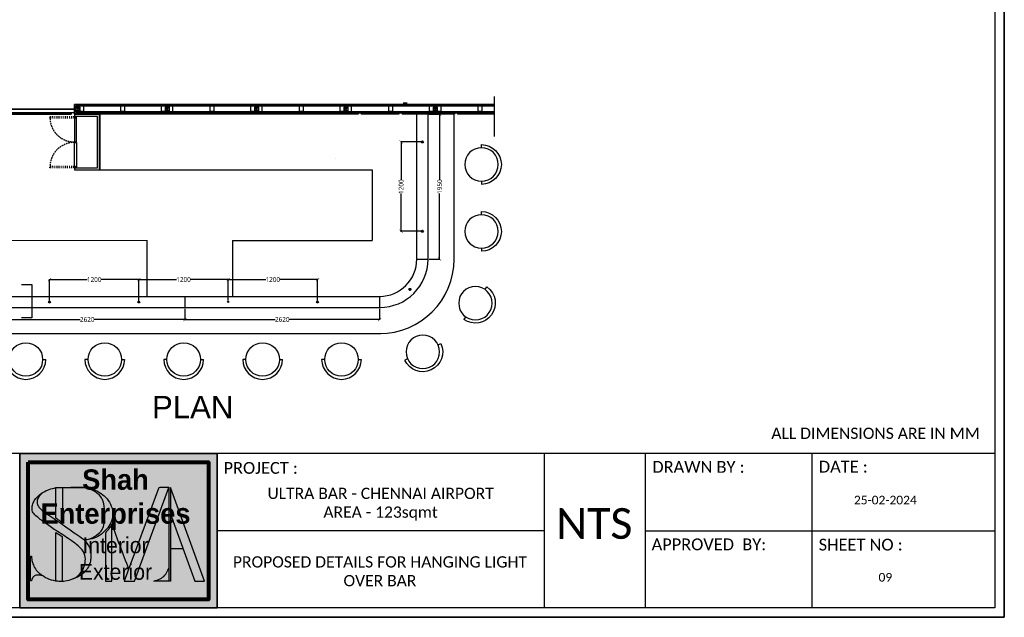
# Model space of a CAD drawing. Header units: millimetres. Extents: x 502444 to 745500, y -417645 to -375189.
# Tile 41 of 208: x 610091 to 625541, y -416908 to -407524. Entities that reach past the tile are written whole.
import ezdxf

# ---------------------------------------------------------------- set-up
doc = ezdxf.new("R2010")
doc.units = ezdxf.units.MM
doc.linetypes.add('ACAD_ISO03W100', pattern=[30, 12, -18])
doc.linetypes.add('DASHED', pattern=[0.75, 0.5, -0.25])
doc.layers.get('Defpoints').update_dxf_attribs({"color": 251})
for name, color, linetype, lineweight in [('0FM-WS-TEXT', 7, 'Continuous', 25), ('G-ANNO-TEXT', 231, 'Continuous', 9), ('Text', 7, 'Continuous', 25), ('Wall New', 1, 'Continuous', 50)]:
    doc.layers.add(name, color=color, linetype=linetype, lineweight=lineweight)
doc.layers.add('DIMENSIONS', color=7, linetype='Continuous', lineweight=25, true_color=0xcc0000)
doc.styles.add('ARIAL', font='arial.ttf')
doc.styles.add('Arial_B_4', font='arialbd.ttf', dxfattribs={"height": 800})
doc.styles.add('RS75', font='@Malgun Gothic', dxfattribs={"height": 75})
doc.dimstyles.new('DIM', dxfattribs={"dimtxt": 100, "dimasz": 50, "dimexe": 0, "dimexo": 20, "dimgap": 0, "dimtad": 0, "dimdec": 0, "dimrnd": 5, "dimzin": 0, "dimdsep": 46, "dimtxsty": 'Standard', "dimblk": 'OBLIQUE', "dimcen": 0, "dimdle": 10, "dimadec": 4, "dimazin": 0, "dimtfac": 1, "dimtdec": 0, "dimtofl": 0, "dimtmove": 1, "dimatfit": 3, "dimfxl": 1, "dimtolj": 1, "dimtzin": 0, "dimarcsym": 0})

# ---------------------------------------------------------------- blocks, each defined once
blk = doc.blocks.new('HFHFHF')
at = {"layer": '0FM-WS-TEXT', "color": 252, "true_color": 0x939598}
for p, q in [((618931, -145173), (618889, -145173)), ((619381, -145173), (619422, -145173))]:
    blk.add_line(p, q, dxfattribs=at)
blk.add_circle((619156, -145173), 225, dxfattribs=at)
blk.add_arc((619156, -145173), 267, 180.0122, 0, dxfattribs=at)
blk = doc.blocks.new('_ArchTick')
at = {"color": 0, "linetype": 'ByBlock', "const_width": 0.15}
blk.add_lwpolyline([(-0.5, -0.5), (0.5, 0.5)], dxfattribs=at)
blk = doc.blocks.new('*D236')
at = {"layer": 'Defpoints', "color": 0, "lineweight": 25, "ltscale": 250, "transparency": 16777216}
for p in [(615061, -427015, 0), (614865, -429294), (615062, -429294, 0)]:
    blk.add_point(p, dxfattribs=at)
at = {"layer": 'DIMENSIONS', "color": 0, "lineweight": -2, "ltscale": 250, "transparency": 16777216}
for p, q in [((614865, -427005), (614865, -428047)), ((615041, -427015), (614865, -427015)), ((614865, -429304), (614865, -428262)), ((615042, -429294), (614865, -429294))]:
    blk.add_line(p, q, dxfattribs=at)
at = {"layer": 'DIMENSIONS', "color": 0, "lineweight": -2, "ltscale": 250, "transparency": 16777216, "xscale": 50, "yscale": 50, "zscale": 50}
for p, rotation in [((614865, -427015), 90), ((614865, -429294), 270)]:
    blk.add_blockref('_ArchTick', p, dxfattribs=dict(at, rotation=rotation))
at = {"layer": 'DIMENSIONS', "color": 0, "ltscale": 250, "transparency": 16777216, "insert": (614865, -428154), "char_height": 75, "attachment_point": 5, "rotation": 90, "style": 'RS75'}
blk.add_mtext('\\A1;1950', dxfattribs=at)
blk = doc.blocks.new('*D220')
at = {"layer": 'Defpoints', "color": 0, "lineweight": 25, "ltscale": 250, "transparency": 16777216}
for p in [(622704, -427015, 0), (622704, -429293, 0), (622886, -429293)]:
    blk.add_point(p, dxfattribs=at)
at = {"layer": 'DIMENSIONS', "color": 0, "lineweight": -2, "ltscale": 250, "transparency": 16777216}
for p, q in [((622724, -427015), (622886, -427015)), ((622886, -427005), (622886, -428047)), ((622886, -429303), (622886, -428261)), ((622724, -429293), (622886, -429293))]:
    blk.add_line(p, q, dxfattribs=at)
at = {"layer": 'DIMENSIONS', "color": 0, "lineweight": -2, "ltscale": 250, "transparency": 16777216, "xscale": 50, "yscale": 50, "zscale": 50}
for p, rotation in [((622886, -427015), 90), ((622886, -429293), 270)]:
    blk.add_blockref('_ArchTick', p, dxfattribs=dict(at, rotation=rotation))
at = {"layer": 'DIMENSIONS', "color": 0, "ltscale": 250, "transparency": 16777216, "insert": (622886, -428154), "char_height": 75, "attachment_point": 5, "rotation": 90, "style": 'RS75'}
blk.add_mtext('\\A1;1950', dxfattribs=at)
blk = doc.blocks.new('*D248')
at = {"layer": 'Defpoints', "color": 0, "lineweight": 25, "ltscale": 250, "transparency": 16777216}
for p in [(615822, -430053, 0), (618890, -430053, 0), (618890, -430241)]:
    blk.add_point(p, dxfattribs=at)
at = {"layer": 'DIMENSIONS', "color": 0, "lineweight": -2, "ltscale": 250, "transparency": 16777216}
for p, q in [((615822, -430073), (615822, -430241)), ((618890, -430073), (618890, -430241)), ((615812, -430241), (617246, -430241)), ((618900, -430241), (617466, -430241))]:
    blk.add_line(p, q, dxfattribs=at)
at = {"layer": 'DIMENSIONS', "color": 0, "lineweight": -2, "ltscale": 250, "transparency": 16777216, "xscale": 50, "yscale": 50, "zscale": 50, "rotation": 180}
blk.add_blockref('_ArchTick', (615822, -430241), dxfattribs=at)
at = {"layer": 'DIMENSIONS', "color": 0, "lineweight": -2, "ltscale": 250, "transparency": 16777216, "xscale": 50, "yscale": 50, "zscale": 50}
blk.add_blockref('_ArchTick', (618890, -430241), dxfattribs=at)
at = {"layer": 'DIMENSIONS', "color": 0, "ltscale": 250, "transparency": 16777216, "insert": (617356, -430241), "char_height": 75, "attachment_point": 5, "style": 'RS75'}
blk.add_mtext('\\A1;2620', dxfattribs=at)
blk = doc.blocks.new('*D249')
at = {"layer": 'Defpoints', "color": 0, "lineweight": 25, "ltscale": 250, "transparency": 16777216}
for p in [(618890, -430053), (621944, -430053, 0), (621944, -430241)]:
    blk.add_point(p, dxfattribs=at)
at = {"layer": 'DIMENSIONS', "color": 0, "lineweight": -2, "ltscale": 250, "transparency": 16777216}
for p, q in [((618890, -430073), (618890, -430241)), ((621944, -430073), (621944, -430241)), ((618880, -430241), (620307, -430241)), ((621954, -430241), (620527, -430241))]:
    blk.add_line(p, q, dxfattribs=at)
at = {"layer": 'DIMENSIONS', "color": 0, "lineweight": -2, "ltscale": 250, "transparency": 16777216, "xscale": 50, "yscale": 50, "zscale": 50, "rotation": 180}
blk.add_blockref('_ArchTick', (618890, -430241), dxfattribs=at)
at = {"layer": 'DIMENSIONS', "color": 0, "lineweight": -2, "ltscale": 250, "transparency": 16777216, "xscale": 50, "yscale": 50, "zscale": 50}
blk.add_blockref('_ArchTick', (621944, -430241), dxfattribs=at)
at = {"layer": 'DIMENSIONS', "color": 0, "ltscale": 250, "transparency": 16777216, "insert": (620417, -430241), "char_height": 75, "attachment_point": 5, "style": 'RS75'}
blk.add_mtext('\\A1;2620', dxfattribs=at)
blk = doc.blocks.new('*D251')
at = {"layer": 'Defpoints', "color": 0, "lineweight": 25, "ltscale": 250, "transparency": 16777216}
for p in [(618166, -429614), (616764, -429965, 0), (618166, -429965, 0)]:
    blk.add_point(p, dxfattribs=at)
at = {"layer": 'DIMENSIONS', "color": 0, "lineweight": -2, "ltscale": 250, "transparency": 16777216}
for p, q in [((616754, -429614), (617357, -429614)), ((616764, -429945), (616764, -429614)), ((618176, -429614), (617572, -429614)), ((618166, -429945), (618166, -429614))]:
    blk.add_line(p, q, dxfattribs=at)
at = {"layer": 'DIMENSIONS', "color": 0, "lineweight": -2, "ltscale": 250, "transparency": 16777216, "xscale": 50, "yscale": 50, "zscale": 50, "rotation": 180}
blk.add_blockref('_ArchTick', (616764, -429614), dxfattribs=at)
at = {"layer": 'DIMENSIONS', "color": 0, "lineweight": -2, "ltscale": 250, "transparency": 16777216, "xscale": 50, "yscale": 50, "zscale": 50}
blk.add_blockref('_ArchTick', (618166, -429614), dxfattribs=at)
at = {"layer": 'DIMENSIONS', "color": 0, "ltscale": 250, "transparency": 16777216, "insert": (617465, -429614), "char_height": 75, "attachment_point": 5, "style": 'RS75'}
blk.add_mtext('\\A1;1200', dxfattribs=at)
blk = doc.blocks.new('*D250')
at = {"layer": 'Defpoints', "color": 0, "lineweight": 25, "ltscale": 250, "transparency": 16777216}
for p in [(618166, -429614), (618166, -429965), (619567, -429965, 0)]:
    blk.add_point(p, dxfattribs=at)
at = {"layer": 'DIMENSIONS', "color": 0, "lineweight": -2, "ltscale": 250, "transparency": 16777216}
for p, q in [((618156, -429614), (618759, -429614)), ((618166, -429945), (618166, -429614)), ((619577, -429614), (618974, -429614)), ((619567, -429945), (619567, -429614))]:
    blk.add_line(p, q, dxfattribs=at)
at = {"layer": 'DIMENSIONS', "color": 0, "lineweight": -2, "ltscale": 250, "transparency": 16777216, "xscale": 50, "yscale": 50, "zscale": 50, "rotation": 180}
blk.add_blockref('_ArchTick', (618166, -429614), dxfattribs=at)
at = {"layer": 'DIMENSIONS', "color": 0, "lineweight": -2, "ltscale": 250, "transparency": 16777216, "xscale": 50, "yscale": 50, "zscale": 50}
blk.add_blockref('_ArchTick', (619567, -429614), dxfattribs=at)
at = {"layer": 'DIMENSIONS', "color": 0, "ltscale": 250, "transparency": 16777216, "insert": (618867, -429614), "char_height": 75, "attachment_point": 5, "style": 'RS75'}
blk.add_mtext('\\A1;1200', dxfattribs=at)
blk = doc.blocks.new('*D222')
at = {"layer": 'Defpoints', "color": 0, "lineweight": 25, "ltscale": 250, "transparency": 16777216}
for p in [(620969, -429614), (619567, -429965, 0), (620969, -429965, 0)]:
    blk.add_point(p, dxfattribs=at)
at = {"layer": 'DIMENSIONS', "color": 0, "lineweight": -2, "ltscale": 250, "transparency": 16777216}
for p, q in [((619557, -429614), (620161, -429614)), ((619567, -429945), (619567, -429614)), ((620979, -429614), (620376, -429614)), ((620969, -429945), (620969, -429614))]:
    blk.add_line(p, q, dxfattribs=at)
at = {"layer": 'DIMENSIONS', "color": 0, "lineweight": -2, "ltscale": 250, "transparency": 16777216, "xscale": 50, "yscale": 50, "zscale": 50, "rotation": 180}
blk.add_blockref('_ArchTick', (619567, -429614), dxfattribs=at)
at = {"layer": 'DIMENSIONS', "color": 0, "lineweight": -2, "ltscale": 250, "transparency": 16777216, "xscale": 50, "yscale": 50, "zscale": 50}
blk.add_blockref('_ArchTick', (620969, -429614), dxfattribs=at)
at = {"layer": 'DIMENSIONS', "color": 0, "ltscale": 250, "transparency": 16777216, "insert": (620268, -429614), "char_height": 75, "attachment_point": 5, "style": 'RS75'}
blk.add_mtext('\\A1;1200', dxfattribs=at)
blk = doc.blocks.new('*D223')
at = {"layer": 'Defpoints', "color": 0, "lineweight": 25, "ltscale": 250, "transparency": 16777216}
for p in [(615148, -427454, 0), (615148, -428856, 0), (615451, -428856)]:
    blk.add_point(p, dxfattribs=at)
at = {"layer": 'DIMENSIONS', "color": 0, "lineweight": -2, "ltscale": 250, "transparency": 16777216}
for p, q in [((615168, -427454), (615451, -427454)), ((615451, -427444), (615451, -428048)), ((615451, -428866), (615451, -428262)), ((615168, -428856), (615451, -428856))]:
    blk.add_line(p, q, dxfattribs=at)
at = {"layer": 'DIMENSIONS', "color": 0, "lineweight": -2, "ltscale": 250, "transparency": 16777216, "xscale": 50, "yscale": 50, "zscale": 50}
for p, rotation in [((615451, -427454), 90), ((615451, -428856), 270)]:
    blk.add_blockref('_ArchTick', p, dxfattribs=dict(at, rotation=rotation))
at = {"layer": 'DIMENSIONS', "color": 0, "ltscale": 250, "transparency": 16777216, "insert": (615451, -428155), "char_height": 75, "attachment_point": 5, "rotation": 90, "style": 'RS75'}
blk.add_mtext('\\A1;1200', dxfattribs=at)
blk = doc.blocks.new('*D252')
at = {"layer": 'Defpoints', "color": 0, "lineweight": 25, "ltscale": 250, "transparency": 16777216}
for p in [(622616, -427454, 0), (622282, -428856), (622616, -428856, 0)]:
    blk.add_point(p, dxfattribs=at)
at = {"layer": 'DIMENSIONS', "color": 0, "lineweight": -2, "ltscale": 250, "transparency": 16777216}
for p, q in [((622282, -427444), (622282, -428048)), ((622596, -427454), (622282, -427454)), ((622282, -428866), (622282, -428262)), ((622596, -428856), (622282, -428856))]:
    blk.add_line(p, q, dxfattribs=at)
at = {"layer": 'DIMENSIONS', "color": 0, "lineweight": -2, "ltscale": 250, "transparency": 16777216, "xscale": 50, "yscale": 50, "zscale": 50}
for p, rotation in [((622282, -427454), 90), ((622282, -428856), 270)]:
    blk.add_blockref('_ArchTick', p, dxfattribs=dict(at, rotation=rotation))
at = {"layer": 'DIMENSIONS', "color": 0, "ltscale": 250, "transparency": 16777216, "insert": (622282, -428155), "char_height": 75, "attachment_point": 5, "rotation": 90, "style": 'RS75'}
blk.add_mtext('\\A1;1200', dxfattribs=at)
blk = doc.blocks.new('logo')
at = {"layer": 'Wall New'}
h = blk.add_hatch(color=7, dxfattribs=at)
h.dxf.hatch_style = 1
edge = h.paths.add_edge_path()
edge.add_spline(control_points=[(65926.33, -4520.09), (65926.12, -4519.89), (65924.34, -4518.18), (65919.55, -4515.18), (65911.55, -4509.61), (65903.25, -4503.35), (65895.79, -4499.1), (65893.55, -4494.88), (65893.54, -4492.07), (65894.93, -4489.73), (65896.12, -4488.3), (65896.67, -4487.64)], knot_values=[0, 0, 0, 0, 0.867859, 7.401282, 16.849193, 30.078399, 38.916558, 41.68813, 43.971947, 47.011518, 49.590735, 49.590735, 49.590735, 49.590735], degree=3, periodic=0)
edge.add_spline(control_points=[(65896.67, -4487.64), (65895.92, -4488.17), (65893.8, -4489.87), (65891.36, -4492.81), (65890.06, -4496.71), (65889.91, -4500.59), (65893.87, -4504.22), (65899.17, -4508.36), (65907.18, -4513.83), (65915.43, -4519), (65922.36, -4524.06), (65926.77, -4528.96), (65927.36, -4534.82), (65925.86, -4540.19), (65922.61, -4544.54), (65919.72, -4546.41), (65918.3, -4547.02), (65918.28, -4547.03)], knot_values=[50.486782, 50.486782, 50.486782, 50.486782, 53.207601, 58.534994, 61.637, 65.564714, 69.208758, 76.896816, 86.164775, 98.129876, 106.084271, 112.037246, 117.129889, 122.963482, 128.467722, 133.031524, 133.096873, 133.096873, 133.096873, 133.096873], weights=[1, 1, 1, 1, 1, 1, 1, 1, 1, 1, 1, 1, 1, 1, 1, 1, 1, 1], degree=3, periodic=0)
edge.add_spline(control_points=[(65918.28, -4547.03), (65919, -4546.81), (65920.84, -4546.23), (65923.72, -4544.58), (65926.78, -4542.08), (65929.39, -4538.74), (65930.63, -4535.02), (65931.05, -4531.12), (65930.8, -4527.16), (65929.02, -4523.24), (65927.29, -4521.06), (65926.33, -4520.09)], knot_values=[49.590735, 49.590735, 49.590735, 49.590735, 51.843198, 55.371802, 59.461413, 63.650592, 67.904515, 71.000004, 75.434211, 79.605825, 83.694159, 83.694159, 83.694159, 83.694159], degree=3, periodic=0)
edge = h.paths.add_edge_path()
edge.add_spline(control_points=[(65911.16, -4483.71), (65909.67, -4483.71), (65908.18, -4483.71), (65906.69, -4483.71)], knot_values=[7.515675, 7.515675, 7.515675, 7.515675, 11.985709, 11.985709, 11.985709, 11.985709], weights=[1, 1, 1, 1], degree=3, periodic=0)
edge.add_spline(control_points=[(65906.69, -4483.71), (65906.69, -4490.75), (65906.69, -4497.79), (65906.69, -4504.83)], knot_values=[6.515675, 6.515675, 6.515675, 6.515675, 7.515675, 7.515675, 7.515675, 7.515675], weights=[1, 1, 1, 1], degree=3, periodic=0)
edge.add_spline(control_points=[(65906.69, -4504.83), (65907.76, -4505.58), (65908.82, -4506.35), (65910.3, -4507.43), (65910.73, -4507.74), (65911.16, -4508.05)], knot_values=[1, 1, 1, 1, 4.920055, 4.920055, 6.515675, 6.515675, 6.515675, 6.515675], weights=[1, 1, 1, 1, 1, 1], degree=3, periodic=0)
edge.add_spline(control_points=[(65911.16, -4508.05), (65911.16, -4499.94), (65911.16, -4491.83), (65911.16, -4483.71)], knot_values=[0, 0, 0, 0, 1, 1, 1, 1], weights=[1, 1, 1, 1], degree=3, periodic=0)
edge = h.paths.add_edge_path()
edge.add_spline(control_points=[(65926.33, -4520.09), (65928.14, -4519.86), (65931.87, -4519.39), (65937.34, -4516.95), (65941.66, -4512.9), (65945.39, -4507.7), (65946.65, -4501.28), (65944.79, -4495.06), (65941.41, -4490.27), (65936.66, -4486.68), (65931.87, -4484.35), (65928.49, -4483.88), (65927.28, -4483.71)], knot_values=[28.106596, 28.106596, 28.106596, 28.106596, 33.580323, 39.327937, 45.726887, 51.124854, 58.337845, 64.401028, 70.152721, 75.608611, 82.149805, 85.816111, 85.816111, 85.816111, 85.816111], weights=[1, 1, 1, 1, 1, 1, 1, 1, 1, 1, 1, 1, 1], degree=3, periodic=0)
edge.add_spline(control_points=[(65927.28, -4483.71), (65928.17, -4483.99), (65930.36, -4484.67), (65934.01, -4486.58), (65937.58, -4489.35), (65940.13, -4494.18), (65940.51, -4500.22), (65940.48, -4506.39), (65939.48, -4511.96), (65935.97, -4516.41), (65931.2, -4519.05), (65927.61, -4519.82), (65926.33, -4520.09)], knot_values=[85.816111, 85.816111, 85.816111, 85.816111, 88.625234, 92.675313, 98.150855, 101.831685, 108.709434, 115.9403, 120.46488, 125.325235, 132.390737, 136.329749, 136.329749, 136.329749, 136.329749], weights=[1, 1, 1, 1, 1, 1, 1, 1, 1, 1, 1, 1, 1], degree=3, periodic=0)
edge = h.paths.add_edge_path()
edge.add_spline(control_points=[(65911.09, -4548.54), (65911.09, -4538.25), (65911.09, -4527.96), (65911.09, -4517.68)], knot_values=[6.314874, 6.314874, 6.314874, 6.314874, 7.314874, 7.314874, 7.314874, 7.314874], weights=[1, 1, 1, 1], degree=3, periodic=0)
edge.add_spline(control_points=[(65911.09, -4517.68), (65910.08, -4517.02), (65909.08, -4516.37), (65907.58, -4515.41), (65907.1, -4515.09), (65906.62, -4514.78)], knot_values=[1, 1, 1, 1, 4.595369, 4.595369, 6.314874, 6.314874, 6.314874, 6.314874], weights=[1, 1, 1, 1, 1, 1], degree=3, periodic=0)
edge.add_spline(control_points=[(65906.62, -4514.78), (65906.62, -4525.95), (65906.62, -4537.12), (65906.62, -4548.29)], knot_values=[0, 0, 0, 0, 1, 1, 1, 1], weights=[1, 1, 1, 1], degree=3, periodic=0)
edge.add_spline(control_points=[(65906.62, -4548.29), (65907, -4548.34), (65908.5, -4548.5), (65909.99, -4548.53), (65911.09, -4548.54)], knot_values=[38.646542, 38.646542, 38.646542, 38.646542, 39.812129, 43.119242, 43.119242, 43.119242, 43.119242], weights=[1, 1, 1, 1, 1], degree=3, periodic=0)
edge = h.paths.add_edge_path()
edge.add_spline(control_points=[(65897.79, -4544.97), (65897.53, -4544.8), (65896.05, -4543.81), (65893.47, -4541.89), (65891.47, -4538.37), (65889.99, -4535.01), (65889.75, -4532.6), (65889.67, -4531.35), (65889.66, -4531.18)], knot_values=[12.448978, 12.448978, 12.448978, 12.448978, 13.400085, 17.724382, 21.963774, 25.365213, 28.649984, 29.143848, 29.143848, 29.143848, 29.143848], weights=[1, 1, 1, 1, 1, 1, 1, 1, 1], degree=3, periodic=0)
edge.add_spline(control_points=[(65889.66, -4531.18), (65889.45, -4531.18), (65889.25, -4531.18), (65889.04, -4531.18)], knot_values=[11.836241, 11.836241, 11.836241, 11.836241, 12.448978, 12.448978, 12.448978, 12.448978], weights=[1, 1, 1, 1], degree=3, periodic=0)
edge.add_spline(control_points=[(65889.04, -4531.18), (65889.04, -4536.88), (65889.04, -4542.57), (65889.04, -4548.27)], knot_values=[10.836241, 10.836241, 10.836241, 10.836241, 11.836241, 11.836241, 11.836241, 11.836241], weights=[1, 1, 1, 1], degree=3, periodic=0)
edge.add_spline(control_points=[(65889.04, -4548.27), (65889.25, -4548.27), (65889.45, -4548.27), (65889.66, -4548.27)], knot_values=[10.223504, 10.223504, 10.223504, 10.223504, 10.836241, 10.836241, 10.836241, 10.836241], weights=[1, 1, 1, 1], degree=3, periodic=0)
edge.add_spline(control_points=[(65889.66, -4548.27), (65889.83, -4547.74), (65890.25, -4546.48), (65891.58, -4544.56), (65894.13, -4544.22), (65896.19, -4544.41), (65897.36, -4544.82), (65897.79, -4544.97)], knot_values=[0, 0, 0, 0, 1.67808, 3.999542, 6.506296, 8.867441, 10.223504, 10.223504, 10.223504, 10.223504], weights=[1, 1, 1, 1, 1, 1, 1, 1], degree=3, periodic=0)
edge = h.paths.add_edge_path()
edge.add_spline(control_points=[(65945.52, -4548.54), (65945.52, -4535.38), (65945.52, -4522.22), (65945.52, -4509.07)], knot_values=[9.931122, 9.931122, 9.931122, 9.931122, 10.931122, 10.931122, 10.931122, 10.931122], weights=[1, 1, 1, 1], degree=3, periodic=0)
edge.add_spline(control_points=[(65945.52, -4509.07), (65945.05, -4509.98), (65944.51, -4510.83), (65943.47, -4512.24), (65943, -4512.83), (65942.06, -4513.9), (65941.6, -4514.4), (65941.11, -4514.88)], knot_values=[1, 1, 1, 1, 3.842019, 3.842019, 5.980475, 5.980475, 7.931122, 7.931122, 7.931122, 7.931122], weights=[1, 1, 1, 1, 1, 1, 1, 1], degree=3, periodic=0)
edge.add_spline(control_points=[(65941.11, -4514.88), (65941.11, -4526.1), (65941.11, -4537.32), (65941.11, -4548.54)], knot_values=[7.931122, 7.931122, 7.931122, 7.931122, 8.931122, 8.931122, 8.931122, 8.931122], weights=[1, 1, 1, 1], degree=3, periodic=0)
edge.add_spline(control_points=[(65941.11, -4548.54), (65942.58, -4548.54), (65944.05, -4548.54), (65945.52, -4548.54)], knot_values=[8.931122, 8.931122, 8.931122, 8.931122, 9.931122, 9.931122, 9.931122, 9.931122], weights=[1, 1, 1, 1], degree=3, periodic=0)
h.paths.add_polyline_path([(65984.92, -4483.71), (65978.66, -4483.71, 0.31419), (65977.72, -4484.37), (65954.07, -4548.54), (65961.02, -4548.54)])
h.paths.add_polyline_path([(65986.11, -4483.71), (65986.11, -4502.12), (66002.93, -4548.54), (66009.61, -4548.54)])
edge = h.paths.add_edge_path()
edge.add_spline(control_points=[(65984.92, -4539.5), (65984.71, -4539.99), (65983.98, -4541.76), (65982.43, -4544.7), (65978.81, -4547.22), (65976.04, -4548.07), (65974.55, -4548.53)], knot_values=[1, 1, 1, 1, 2.59913, 6.748809, 10.752722, 15.423722, 15.423722, 15.423722, 15.423722], weights=[1, 1, 1, 1, 1, 1, 1], degree=3, periodic=0)
edge.add_spline(control_points=[(65974.55, -4548.53), (65978.01, -4548.53), (65981.46, -4548.53), (65984.92, -4548.53)], knot_values=[0.103047, 0.103047, 0.103047, 0.103047, 1, 1, 1, 1], weights=[1, 1, 1, 1], degree=3, periodic=0)
edge.add_line((65984.92, -4548.53), (65984.92, -4539.5))
at = {"layer": 'Text'}
blk.add_line((65986.11, -4525.92), (65994.73, -4525.92), dxfattribs=at)
blk.add_lwpolyline([(65984.92, -4483.71), (65978.66, -4483.71, 0.31419), (65977.72, -4484.37), (65954.07, -4548.54), (65961.02, -4548.54), (65984.92, -4483.71), (65984.92, -4548.54)], format="xyb", dxfattribs=at)
blk.add_lwpolyline([(65986.11, -4502.12), (66002.93, -4548.54), (66009.61, -4548.54), (65986.11, -4483.71), (65986.11, -4548.54)], dxfattribs=at)
for points, knots in [([(65897.79, -4544.97), (65897.36, -4544.82), (65896.19, -4544.41), (65894.13, -4544.22), (65891.58, -4544.56), (65890.25, -4546.48), (65889.83, -4547.74), (65889.66, -4548.27), (65889.45, -4548.27), (65889.25, -4548.27), (65889.04, -4548.27), (65889.04, -4542.57), (65889.04, -4536.88), (65889.04, -4531.18), (65889.25, -4531.18), (65889.45, -4531.18), (65889.66, -4531.18), (65889.67, -4531.35), (65889.75, -4532.6), (65889.99, -4535.01), (65891.47, -4538.37), (65893.47, -4541.89), (65897.33, -4544.76), (65901.92, -4547.52), (65907, -4548.48), (65910.18, -4548.53), (65911.37, -4548.55), (65911.93, -4548.49), (65914.3, -4548.25), (65918.18, -4547.4), (65922.61, -4544.54), (65925.86, -4540.19), (65927.36, -4534.82), (65926.77, -4528.96), (65922.36, -4524.06), (65915.43, -4519), (65907.18, -4513.83), (65899.17, -4508.36), (65893.87, -4504.22), (65889.91, -4500.59), (65890.06, -4496.71), (65891.36, -4492.81), (65895.08, -4488.33), (65900.65, -4485.04), (65905.06, -4484.07), (65906.69, -4483.71)], [0, 0, 0, 0, 1.356063, 3.717208, 6.223962, 8.545423, 10.223504, 10.223504, 10.223504, 10.836241, 10.836241, 10.836241, 11.836241, 11.836241, 11.836241, 12.448978, 12.448978, 12.448978, 12.942842, 16.227613, 19.629053, 23.868444, 28.192741, 33.858345, 39.812129, 43.403658, 43.403658, 43.403658, 45.097447, 50.552131, 55.115933, 60.620172, 66.453766, 71.546408, 77.499383, 85.453779, 97.41888, 106.686839, 114.374897, 118.01894, 121.946655, 125.048661, 130.376054, 138.929932, 143.908692, 143.908692, 143.908692, 143.908692]), ([(65911.16, -4483.71), (65911.16, -4491.83), (65911.16, -4499.94), (65911.16, -4508.05), (65910.73, -4507.74), (65910.3, -4507.43), (65908.82, -4506.35), (65907.76, -4505.58), (65906.69, -4504.83), (65906.69, -4497.79), (65906.69, -4490.75), (65906.69, -4483.71), (65913.55, -4483.71), (65920.41, -4483.71), (65927.28, -4483.71), (65928.49, -4483.88), (65931.87, -4484.35), (65936.66, -4486.68), (65941.41, -4490.27), (65944.79, -4495.06), (65946.65, -4501.28), (65945.39, -4507.7), (65941.66, -4512.9), (65937.34, -4516.95), (65931.87, -4519.39), (65928.14, -4519.86), (65926.33, -4520.09), (65927.61, -4519.82), (65931.2, -4519.05), (65935.97, -4516.41), (65939.48, -4511.96), (65940.48, -4506.39), (65940.51, -4500.22), (65940.13, -4494.18), (65937.58, -4489.35), (65934.01, -4486.58), (65930.36, -4484.67), (65928.17, -4483.99), (65927.28, -4483.71), (65923.85, -4483.71), (65920.41, -4483.71), (65916.98, -4483.71)], [0, 0, 0, 0, 1, 1, 1, 2.59562, 2.59562, 6.515675, 6.515675, 6.515675, 7.515675, 7.515675, 7.515675, 28.106596, 28.106596, 28.106596, 31.772902, 38.314096, 43.769987, 49.52168, 55.584863, 62.797853, 68.195821, 74.59477, 80.342384, 85.816111, 85.816111, 85.816111, 89.755123, 96.820626, 101.68098, 106.205561, 113.436426, 120.314175, 123.995006, 129.470547, 133.520626, 136.329749, 136.329749, 136.329749, 137.329749, 137.329749, 137.329749, 137.329749]), ([(65957.17, -4540.14), (65953.28, -4529.78), (65949.4, -4519.42), (65945.52, -4509.07), (65945.05, -4509.98), (65944.51, -4510.83), (65943.47, -4512.24), (65943, -4512.83), (65942.06, -4513.9), (65941.6, -4514.4), (65941.11, -4514.88), (65941.11, -4526.1), (65941.11, -4537.32), (65941.11, -4548.54), (65942.58, -4548.54), (65944.05, -4548.54), (65945.52, -4548.54), (65945.52, -4535.38), (65945.52, -4522.22), (65945.52, -4509.07)], [0, 0, 0, 0, 1, 1, 1, 3.842019, 3.842019, 5.980475, 5.980475, 7.931122, 7.931122, 7.931122, 8.931122, 8.931122, 8.931122, 9.931122, 9.931122, 9.931122, 10.931122, 10.931122, 10.931122, 10.931122]), ([(65906.62, -4548.29), (65906.62, -4537.12), (65906.62, -4525.95), (65906.62, -4514.78), (65907.1, -4515.09), (65907.58, -4515.41), (65909.08, -4516.37), (65910.08, -4517.02), (65911.09, -4517.68), (65911.09, -4527.96), (65911.09, -4538.25), (65911.09, -4548.54)], [0, 0, 0, 0, 1, 1, 1, 2.719504, 2.719504, 6.314874, 6.314874, 6.314874, 7.314874, 7.314874, 7.314874, 7.314874]), ([(65986.11, -4548.53), (65982.25, -4548.53), (65978.4, -4548.53), (65974.55, -4548.53), (65976.04, -4548.07), (65978.81, -4547.22), (65982.43, -4544.7), (65983.98, -4541.76), (65984.71, -4539.99), (65984.92, -4539.5)], [0, 0, 0, 0, 1, 1, 1, 5.670999, 9.674913, 13.824592, 15.423722, 15.423722, 15.423722, 15.423722])]:
    blk.add_open_spline(points, degree=3, knots=knots, dxfattribs=at)
blk.add_spline([(65896.67, -4487.64), (65895.07, -4489.66), (65893.72, -4492.38), (65893.72, -4494.67), (65894.91, -4497.17), (65901.8, -4502.7), (65912.63, -4510.3), (65920.4, -4515.67), (65925.7, -4519.49), (65928.87, -4523.31), (65930.52, -4527.14), (65930.93, -4531.55), (65930.57, -4534.63), (65929.17, -4538.64), (65926.65, -4541.99), (65923.5, -4544.6), (65920.41, -4546.3), (65918.28, -4547.03)], degree=3, dxfattribs=at)
blk = doc.blocks.new('sheet format horizontal')
at = {"layer": 'Text'}
for p, q in [((66762.26, -4420.85), (65217.44, -4420.85)), ((66344.85, -4420.85), (66344.85, -4563.96)), ((66438.18, -4420.85), (66438.18, -4563.96)), ((66592.54, -4420.85), (66592.54, -4563.96)), ((65859.07, -4468.55), (65859.07, -4562.54)), ((66344.85, -4492.41), (66041.7, -4492.41)), ((66438.18, -4492.41), (66762.26, -4492.41))]:
    blk.add_line(p, q, dxfattribs=at)
for points in [[(66770.91, -4572.61), (66770.91, -3464.93), (65208.79, -3464.93), (65208.79, -4572.61)], [(66770.91, -4572.61), (65208.79, -4572.61), (65208.79, -3464.93), (66770.91, -3464.93)], [(65217.44, -3473.58), (66762.26, -3473.58), (66762.26, -4563.96), (65217.44, -4563.96)], [(65858.95, -4563.96), (66041.7, -4563.96), (66041.7, -4420.85), (65858.95, -4420.85)]]:
    blk.add_lwpolyline(points, close=True, dxfattribs=at)
at = {"layer": 'Wall New', "xscale": 1.335824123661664, "yscale": 1.335824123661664, "zscale": 1.335824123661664}
blk.add_blockref('logo', (-22147.19, 1536.99), dxfattribs=at)
at = {"layer": 'Text', "char_height": 10.9104, "width": 140.4133, "attachment_point": 1, "style": 'ARIAL'}
for s, insert in [('\\pxqc;{\\fCalibri|b0|i0|c0|p34;PROJECT :}', (66011.95, -4428.69)), ('\\pxqc;{\\fCalibri|b0|i0|c0|p34;DRAWN BY : }', (66417.39, -4427.78)), ('\\pxqc;{\\fCalibri|b0|i0|c0|p34;DATE : }', (66551.55, -4427.55)), ('\\pxql;{\\fCalibri|b0|i0|c0|p34;APPROVED  BY:}', (66444.23, -4499.54)), ('\\pxqc;{\\fCalibri|b0|i0|c0|p34;SHEET NO :}', (66567.64, -4499.79))]:
    blk.add_mtext(s, dxfattribs=dict(at, insert=insert))
blk = doc.blocks.new('RHYTRH')
at = {"color": 252, "true_color": 0x939598}
blk.add_line((615774.1, -430461.4), (621965, -430461.4), dxfattribs=at)
blk.add_lwpolyline([(616102.8, -426865.5), (613540.4, -426865.5), (613540.4, -427015.1)])
at = {"layer": '0FM-WS-TEXT', "color": 18, "lineweight": 25, "true_color": 0x000000}
for p, q in [((613540.4, -426737.3), (613540.4, -427366.9)), ((623740.8, -426737.3), (623740.8, -427366.9)), ((613540.4, -426866.7), (616102.8, -426866.7)), ((616077.1, -426887.7), (613540.4, -426887.7)), ((614675.1, -426909.4), (614616.7, -426967.8)), ((614616.7, -426909.4), (614675.1, -426967.8)), ((616077.1, -426909.4), (616018.7, -426967.8)), ((616018.7, -426909.4), (616077.1, -426967.8)), ((616077.1, -426989.4), (616077.1, -426887.7)), ((616098.1, -427010.4), (616098.1, -426866.7)), ((617395.2, -426865.5), (617154.4, -426865.5)), ((617154.4, -427015.1), (617154.4, -426865.5)), ((623740.8, -426866.7), (617154.4, -426866.7)), ((617159.1, -427010.4), (617159.1, -426866.7)), ((617180.1, -426989.4), (617180.1, -426887.7)), ((617180.1, -426887.7), (623740.8, -426887.7)), ((617180.1, -426909.4), (617238.5, -426967.8)), ((617238.5, -426909.4), (617180.1, -426967.8)), ((618582, -426909.4), (618640.5, -426967.8)), ((618640.5, -426909.4), (618582, -426967.8)), ((619984, -426909.4), (620042.4, -426967.8)), ((620042.4, -426909.4), (619984, -426967.8)), ((621385.9, -426909.4), (621444.3, -426967.8)), ((621444.3, -426909.4), (621385.9, -426967.8)), ((622316.5, -426834.4), (622316.5, -426852.4)), ((622366.5, -426834.4), (622366.5, -426852.4)), ((622787.9, -426909.4), (622846.3, -426967.8)), ((622846.3, -426909.4), (622787.9, -426967.8)), ((616077.1, -426975.4), (613540.4, -426975.4)), ((613540.4, -426989.4), (616077.1, -426989.4)), ((613540.4, -427010.4), (614123.3, -427010.4)), ((614123.3, -426989.4), (614123.3, -427010.4)), ((614181.7, -426989.4), (614181.7, -427010.4)), ((614181.7, -427010.4), (614591.3, -427010.4)), ((614591.3, -426989.4), (614591.3, -427010.4)), ((614649.7, -426989.4), (614649.7, -427010.4)), ((614649.7, -427010.4), (616098.1, -427010.4)), ((616102.8, -426932.2), (617154.4, -426932.2)), ((616102.8, -426994.1), (616151.9, -426994.1)), ((616102.8, -427015.1), (616113.2, -427015.1)), ((616107.5, -426936.9), (617149.7, -426936.9)), ((616107.5, -426936.9), (616107.5, -426989.4)), ((616107.5, -426989.4), (617149.7, -426989.4)), ((616107.5, -427015.1), (616107.5, -427015.1)), ((616151.9, -426994.1), (616151.9, -427015.1)), ((616151.9, -427015.1), (617105.3, -427015.1)), ((616156.5, -426989.4), (616156.5, -427010.5)), ((616156.5, -427010.5), (617100.6, -427010.5)), ((617100.6, -426989.4), (617100.6, -427010.5)), ((617154.4, -426994.1), (617105.3, -426994.1)), ((617105.3, -426994.1), (617105.3, -427015.1)), ((617149.7, -426936.9), (617149.7, -426989.4)), ((617154.4, -426936.9), (617154.4, -426936.9)), ((617154.4, -426989.4), (617154.4, -426989.4)), ((617154.4, -427010.5), (617154.4, -427010.5)), ((621600.7, -427010.4), (617159.1, -427010.4)), ((617180.1, -426975.4), (623740.8, -426975.4)), ((623740.8, -426989.4), (617180.1, -426989.4)), ((621600.7, -426989.4), (621659.2, -426989.4)), ((621600.7, -426989.4), (621600.7, -427010.4)), ((621659.2, -426989.4), (621659.2, -427010.4)), ((622243.3, -427010.4), (621659.2, -427010.4)), ((622243.3, -426989.4), (622243.3, -427010.4)), ((622301.7, -426989.4), (622301.7, -427010.4)), ((623112.9, -427010.4), (622301.7, -427010.4)), ((623112.9, -426989.4), (623112.9, -427010.4)), ((623171.4, -426989.4), (623171.4, -427010.4)), ((623740.8, -427010.4), (623171.4, -427010.4))]:
    blk.add_line(p, q, dxfattribs=at)
at = {"layer": '0FM-WS-TEXT'}
for p, q in [((616102.8, -426865.5), (616102.8, -427015.1)), ((613540.4, -427015.1), (614128, -427015.1)), ((614177.1, -427015.1), (614596, -427015.1)), ((614645.1, -427015.1), (616102.8, -427015.1))]:
    blk.add_line(p, q, dxfattribs=at)
at = {"layer": '0FM-WS-TEXT', "color": 251, "true_color": 0x636466}
for p, q in [((622320.5, -426838.4), (622362.5, -426838.4)), ((622320.5, -426838.4), (622320.5, -426856.4)), ((622362.5, -426838.4), (622362.5, -426856.4)), ((614128, -426994.1), (614177.1, -426994.1)), ((614128, -426994.1), (614128, -427015.1)), ((614177.1, -426994.1), (614177.1, -427015.1)), ((614596, -426994.1), (614645.1, -426994.1)), ((614596, -426994.1), (614596, -427015.1)), ((614645.1, -426994.1), (614645.1, -427015.1)), ((621605.4, -426994.1), (621654.5, -426994.1)), ((621605.4, -426994.1), (621605.4, -427015.1)), ((621654.5, -426994.1), (621654.5, -427015.1)), ((622248, -426994.1), (622297, -426994.1)), ((622248, -426994.1), (622248, -427015.1)), ((622297, -426994.1), (622297, -427015.1)), ((623117.6, -426994.1), (623166.7, -426994.1)), ((623117.6, -426994.1), (623117.6, -427015.1)), ((623166.7, -426994.1), (623166.7, -427015.1)), ((621250.3, -427716.4), (621250.3, -427716.4))]:
    blk.add_line(p, q, dxfattribs=at)
at = {"layer": '0FM-WS-TEXT', "color": 252, "true_color": 0x939598}
for p, q in [((614653.3, -427015), (614653.3, -429293.1)), ((623112.5, -429293.3), (623113, -427015.1)), ((621826.7, -427890.1), (621825.9, -429001.4)), ((616113.4, -428997.6), (618290.6, -428999)), ((618290.6, -428997.6), (618290.6, -429877.3)), ((619634.1, -429000), (621825.9, -429001.4)), ((619634.1, -429000), (619634.1, -429877.3))]:
    blk.add_line(p, q, dxfattribs=at)
at = {"layer": '0FM-WS-TEXT', "color": 18, "lineweight": 30, "true_color": 0x000000}
for p, q in [((615060.9, -427015.1), (615062.2, -429293.2)), ((615237.4, -427015), (615237.4, -429293.1)), ((622528.3, -429293.3), (622528.5, -427015.1)), ((622703.6, -429293.3), (622703.7, -427015.1)), ((615237.4, -429293.1), (615062.2, -429293.2)), ((622528.3, -429293.3), (622703.6, -429293.3)), ((615821.5, -429877.3), (621958.9, -429877.3)), ((615821.5, -429877.3), (615821.5, -430052.5)), ((618890.2, -429877.3), (618890.2, -430052.5)), ((621944.2, -429877.5), (621944.2, -430052.5)), ((615821.5, -430052.5), (621958.9, -430052.5))]:
    blk.add_line(p, q, dxfattribs=at)
at = {"layer": '0FM-WS-TEXT', "color": 18, "lineweight": 25, "true_color": 0x000000}
for points in [[(613915.8, -426887.7), (613915.8, -426975.4), (613974.2, -426975.4), (613974.2, -426887.7)], [(614558.3, -426887.7), (614558.3, -426975.4), (614616.7, -426975.4), (614616.7, -426887.7)], [(614616.7, -426909.4), (614616.7, -426967.8), (614675.1, -426967.8), (614675.1, -426909.4)], [(614675.1, -426887.7), (614675.1, -426975.4), (614733.6, -426975.4), (614733.6, -426887.7)], [(615317.7, -426887.7), (615317.7, -426975.4), (615376.1, -426975.4), (615376.1, -426887.7)], [(615960.3, -426887.7), (615960.3, -426975.4), (616018.7, -426975.4), (616018.7, -426887.7)], [(616018.7, -426909.4), (616018.7, -426967.8), (616077.1, -426967.8), (616077.1, -426909.4)], [(617238.5, -426909.4), (617238.5, -426967.8), (617180.1, -426967.8), (617180.1, -426909.4)], [(617296.9, -426887.7), (617296.9, -426975.4), (617238.5, -426975.4), (617238.5, -426887.7)], [(617939.5, -426887.7), (617939.5, -426975.4), (617881.1, -426975.4), (617881.1, -426887.7)], [(618582, -426887.7), (618582, -426975.4), (618523.6, -426975.4), (618523.6, -426887.7)], [(618640.5, -426909.4), (618640.5, -426967.8), (618582, -426967.8), (618582, -426909.4)], [(618640.5, -426887.7), (618640.5, -426975.4), (618698.9, -426975.4), (618698.9, -426887.7)], [(619341.4, -426887.7), (619341.4, -426975.4), (619283, -426975.4), (619283, -426887.7)], [(619984, -426887.7), (619984, -426975.4), (619925.6, -426975.4), (619925.6, -426887.7)], [(620042.4, -426909.4), (620042.4, -426967.8), (619984, -426967.8), (619984, -426909.4)], [(620042.4, -426887.7), (620042.4, -426975.4), (620100.8, -426975.4), (620100.8, -426887.7)], [(620743.4, -426887.7), (620743.4, -426975.4), (620685, -426975.4), (620685, -426887.7)], [(621385.9, -426887.7), (621385.9, -426975.4), (621327.5, -426975.4), (621327.5, -426887.7)], [(621444.3, -426909.4), (621444.3, -426967.8), (621385.9, -426967.8), (621385.9, -426909.4)], [(621444.3, -426887.7), (621444.3, -426975.4), (621502.8, -426975.4), (621502.8, -426887.7)], [(622145.3, -426887.7), (622145.3, -426975.4), (622086.9, -426975.4), (622086.9, -426887.7)], [(622787.9, -426887.7), (622787.9, -426975.4), (622729.5, -426975.4), (622729.5, -426887.7)], [(622846.3, -426909.4), (622846.3, -426967.8), (622787.9, -426967.8), (622787.9, -426909.4)], [(622904.7, -426887.7), (622904.7, -426975.4), (622846.3, -426975.4), (622846.3, -426887.7)], [(623547.3, -426887.7), (623547.3, -426975.4), (623488.8, -426975.4), (623488.8, -426887.7)]]:
    blk.add_lwpolyline(points, close=True, dxfattribs=at)
blk.add_lwpolyline([(621605.4, -427015.1), (617154.4, -427015.1), (617154.4, -426865.5), (623740.8, -426865.5)], dxfattribs=at)
at = {"layer": '0FM-WS-TEXT', "color": 251, "true_color": 0x636466}
for points in [[(621605.4, -427010.4), (617159.1, -427010.4), (617159.1, -426870.2)], [(622248, -427015.1), (621654.5, -427015.1)], [(621827.3, -427015.1), (621827.3, -427015.1), (621654.5, -427015.1)], [(623117.6, -427015.1), (622297, -427015.1)], [(623740.8, -427015.1), (623166.7, -427015.1)]]:
    blk.add_lwpolyline(points, dxfattribs=at)
at = {"layer": '0FM-WS-TEXT', "color": 252, "true_color": 0x939598}
for points in [[(615237.4, -429293.1), (615237.4, -427015.1), (616113.2, -427015.1), (616113.4, -428997.6)], [(617158.5, -427862.1), (617158.5, -427891.3), (617547, -427891.3), (617547, -427023.4), (617158.5, -427023.4), (617158.5, -427052.6)], [(617158.5, -427862.1), (617517.8, -427862.1), (617517.8, -427052.6), (617158.5, -427052.6)], [(621605.4, -427015.1), (617551.6, -427015.1), (617551.6, -427891.3), (621827.3, -427890.1)]]:
    blk.add_lwpolyline(points, dxfattribs=at)
at = {"layer": '0FM-WS-TEXT', "color": 251, "linetype": 'ACAD_ISO03W100', "lineweight": 25, "true_color": 0x636466}
for points in [[(616771.8, -427052.6), (617173.1, -427052.6), (617173.1, -427081.8), (616771.8, -427081.8)], [(616771.8, -427832.9), (617173.1, -427832.9), (617173.1, -427862.1), (616771.8, -427862.1)]]:
    blk.add_lwpolyline(points, close=True, dxfattribs=at)
at = {"layer": '0FM-WS-TEXT', "color": 252, "true_color": 0x939598}
for points in [[(617187.7, -427453.8), (617187.7, -427052.6), (617158.5, -427052.6), (617158.5, -427453.8)], [(617187.7, -427460.9), (617187.7, -427862.1), (617158.5, -427862.1), (617158.5, -427460.9)]]:
    blk.add_lwpolyline(points, close=True, dxfattribs=at)
at = {"layer": '0FM-WS-TEXT', "color": 18, "lineweight": 40, "true_color": 0x000000}
for centre, radius in [((615148.5, -427453.8), 10.5), ((615148.5, -427453.8), 3.5), ((622616.1, -427453.8), 10.5), ((622616.1, -427453.8), 3.5), ((615148.5, -428855.8), 10.5), ((615148.5, -428855.8), 3.5), ((622616.1, -428855.8), 10.5), ((622616.1, -428855.8), 3.5), ((615346.5, -429768.3), 10.5), ((615346.5, -429768.3), 3.5), ((622419.2, -429768.3), 10.5), ((622419.2, -429768.3), 3.5), ((616763.6, -429964.9), 10.5), ((616763.6, -429964.9), 3.5), ((618165.5, -429964.9), 10.5), ((618165.5, -429964.9), 3.5), ((620969.4, -429964.9), 10.5), ((620969.4, -429964.9), 3.5)]:
    blk.add_circle(centre, radius, dxfattribs=at)
at = {"layer": '0FM-WS-TEXT', "color": 18, "lineweight": 25, "true_color": 0x000000}
for radius in [10.5, 3.5]:
    blk.add_circle((619567.5, -429964.9), radius, dxfattribs=at)
at = {"layer": '0FM-WS-TEXT', "color": 251, "linetype": 'DASHED', "lineweight": 25, "ltscale": 50, "true_color": 0x636466}
for centre, start, end in [((617154.8, -427070.7), 181.65589, 270.54963), ((617154.8, -427844), 89.45037, 178.34411)]:
    blk.add_arc(centre, 383.1, start, end, dxfattribs=at)
at = {"layer": '0FM-WS-TEXT', "color": 252, "true_color": 0x939598}
for centre, start, end in [((615821.5, -429293.1), 180, 270), ((621944.2, -429293.3), 270, 0)]:
    blk.add_arc(centre, 1168.3, start, end, dxfattribs=at)
at = {"layer": '0FM-WS-TEXT', "color": 18, "lineweight": 30, "true_color": 0x000000}
for centre, radius, start, end in [((615821.5, -429293.3), 759.4, 180, 270), ((615821.5, -429293.3), 584.1, 180, 270), ((621944.2, -429293.3), 584.1, 270, 0), ((621944.2, -429293.3), 759.4, 270, 0)]:
    blk.add_arc(centre, radius, start, end, dxfattribs=at)
at = {"layer": '0FM-WS-TEXT', "color": 251, "true_color": 0x636466, "yscale": 1.168285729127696, "zscale": 1.168285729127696}
for p, xscale, rotation in [((783820, 295544.4), 1.168285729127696, 270), ((453939.7, 295544.2), -1.168285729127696, 90), ((783820, 294492.9), 1.168285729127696, 270), ((453939.7, 294492.8), -1.168285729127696, 90), ((333195.2, 257747.7), 1.168285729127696, 305.4284391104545), ((904564.4, 257747.6), -1.168285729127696, 54.57156088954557), ((26522.5, 22611.2), 1.168285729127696, 335.5917201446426), ((1211237.2, 22611), -1.168285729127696, 24.40827985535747)]:
    blk.add_blockref('HFHFHF', p, dxfattribs=dict(at, xscale=xscale, rotation=rotation))
at = {"layer": '0FM-WS-TEXT', "color": 251, "true_color": 0x636466, "xscale": 1.168285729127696, "yscale": 1.168285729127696, "zscale": 1.168285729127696}
for p in [(-106957.4, -261265.4), (-105719.3, -261265.4), (-104481.1, -261265.4), (-103242.9, -261265.4), (-102004.8, -261265.4)]:
    blk.add_blockref('HFHFHF', p, dxfattribs=at)
at = {"layer": 'DIMENSIONS', "color": 252, "ltscale": 250, "true_color": 0x939598}
for base, p1, p2, text, picture, middle in [((614864.9, -429293.7, 0), (615060.9, -427015.1), (615062.2, -429293.7), '1950', '*D236', (614864.9, -428154.4, 0)), ((622885.8, -429293.3, 0), (622703.7, -427015.1), (622703.6, -429293.3), '1950', '*D220', (622885.8, -428154.2, 0)), ((615450.5, -428855.8, 0), (615148.5, -427453.8), (615148.5, -428855.8), '1200', '*D223', (615450.5, -428154.8, 0)), ((622282.2, -428855.8, 0), (622616.1, -427453.8), (622616.1, -428855.8), '1200', '*D252', (622282.2, -428154.8, 0))]:
    dim = blk.add_linear_dim(base=base, p1=p1, p2=p2, angle=90, text=text, dimstyle='DIM', override={"dimtxt": 60, "dimtxsty": 'RS75', "dimblk1": 'ArchTick', "dimblk2": 'ArchTick', "dimsah": 1}, dxfattribs=at)
    dim.commit()
    dim.dimension.update_dxf_attribs({"geometry": picture, "text_midpoint": middle})
for base, p1, p2, text, picture, middle in [((618165.5, -429613.6, 0), (616763.6, -429964.9), (618165.5, -429964.9), '1200', '*D251', (617464.6, -429613.6, 0)), ((618165.5, -429613.6, 0), (619567.5, -429964.9), (618165.5, -429964.8, 0), '1200', '*D250', (618866.5, -429613.6, 0)), ((620969.4, -429613.6, 0), (619567.5, -429964.9), (620969.4, -429964.9), '1200', '*D222', (620268.5, -429613.6, 0)), ((618890.2, -430240.6, 0), (615821.5, -430052.7), (618890.2, -430052.5), '2620', '*D248', (617355.9, -430240.6, 0)), ((621944.2, -430240.6, 0), (618890.2, -430052.5, 0), (621944.2, -430052.7), '2620', '*D249', (620417.2, -430240.6, 0))]:
    dim = blk.add_linear_dim(base=base, p1=p1, p2=p2, text=text, dimstyle='DIM', override={"dimtxt": 60, "dimtxsty": 'RS75', "dimblk1": 'ArchTick', "dimblk2": 'ArchTick', "dimsah": 1}, dxfattribs=at)
    dim.commit()
    dim.dimension.update_dxf_attribs({"geometry": picture, "text_midpoint": middle})

msp = doc.modelspace()

# ---------------------------------------------------------------- hatches: boundary and pattern name
at = {"layer": '0FM-WS-TEXT', "lineweight": 25, "true_color": 0xffffff}
h = msp.add_hatch(color=7, dxfattribs=at)
h.dxf.hatch_style = 1
h.paths.add_polyline_path([(613186.86387, -414336.39715), (610090.5198, -414336.39715), (610090.5198, -416761.11157), (613186.86387, -416761.11157)])

# ---------------------------------------------------------------- linework, layer by layer
at = {"layer": '0FM-WS-TEXT', "color": 1, "lineweight": 30, "elevation": 0}
msp.add_lwpolyline([(610117.10804, -411681.5017), (610281.39366, -411681.5017), (610281.39366, -412205.01108), (610117.10804, -412205.01108)], dxfattribs=at)
at = {"layer": '0FM-WS-TEXT', "color": 251, "lineweight": 25, "true_color": 0x636466, "elevation": 2803.51127}
msp.add_lwpolyline([(610090.5198, -414336.39715), (613186.86387, -414336.39715), (613186.86387, -416761.11157), (610090.5198, -416761.11157)], close=True, dxfattribs=at)
at = {"layer": '0FM-WS-TEXT', "color": 18, "lineweight": 80, "true_color": 0x000000, "elevation": 2803.51127}
msp.add_lwpolyline([(610225.12359, -414471.00094), (613052.26009, -414471.00094), (613052.26009, -416626.50778), (610225.12359, -416626.50778)], close=True, dxfattribs=at)

# ---------------------------------------------------------------- block references
at = {"layer": '0FM-WS-TEXT', "color": 18, "lineweight": 25, "true_color": 0x000000}
msp.add_blockref('RHYTRH', (-6205.72771, 18009.46319), dxfattribs=at)
at = {"layer": 'Wall New', "color": 5, "true_color": 0x0000ff, "xscale": 16.94267598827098, "yscale": 16.94267598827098, "zscale": 16.94267598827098}
msp.add_blockref('sheet format horizontal', (-505736.32995, -339435.37346, 2803.51127), dxfattribs=at)

# ---------------------------------------------------------------- texts
at = {"layer": 'G-ANNO-TEXT', "color": 7, "insert": (612166.87371, -413430.91695, 0), "char_height": 350, "width": 3074.9844759, "attachment_point": 1, "style": 'Arial_B_4'}
msp.add_mtext('{\\fArial|b0|i0|c0|p34;\\C256;\\c0;PLAN}', dxfattribs=at)
at = {"layer": 'Text', "attachment_point": 1, "style": 'ARIAL'}
for s, insert, char_height, width in [('\\pxqc;{\\fCalibri|b0|i0|c0|p34;ALL DIMENSIONS ARE IN MM}', (620966.17681, -413929.7951, 2803.51127), 176.6896421, 5109.2529136), ('\\pxqc;{\\fCalifornian FB|b1|i0|c0|p18;\\H1.06667x;\\C256;\\c0;Shah\\PEnterprises\\fCalibri|b0|i0|c0|p34;\\H0.9375x;\\P\\fCascadia Code|b0|i0|c0|p49;\\H0.83333x;Interior\\PExterior}', (610782.44713, -414584.83204, 2803.51127), 300, 1622.4377052), ('\\pxqc;{\\fCalibri|b0|i0|c0|p34;ULTRA BAR - CHENNAI AIRPORT\\PAREA - 123sqmt}', (612792.39952, -414873.00477, 2803.51127), 176.6896421, 5923.0768434), ('\\pxqc;{\\fCalibri|b0|i0|c0|p34;25-02-2024}', (622485.18867, -414998.79653, 2803.51127), 135.5414079, 2378.9766945), ('\\pxqc;{\\fCalibri|b0|i0|c0|p34;NTS}', (611029.85452, -415193.66237, 6044.53127), 481.9218074, 16155.2191906), ('\\pxqc;{\\fCalibri|b0|i0|c0|p34;PROPOSED DETAILS FOR HANGING LIGHT OVER BAR }', (613188.92356, -415948.76528, 2803.51127), 176.6896421, 5109.2529136), ('\\pxqc;{\\fCalibri|b0|i0|c0|p34;09}', (622485.18867, -416211.15374, 2803.51127), 135.5414079, 2378.9766945)]:
    msp.add_mtext(s, dxfattribs=dict(at, insert=insert, char_height=char_height, width=width))

doc.saveas('drawing.dxf')
